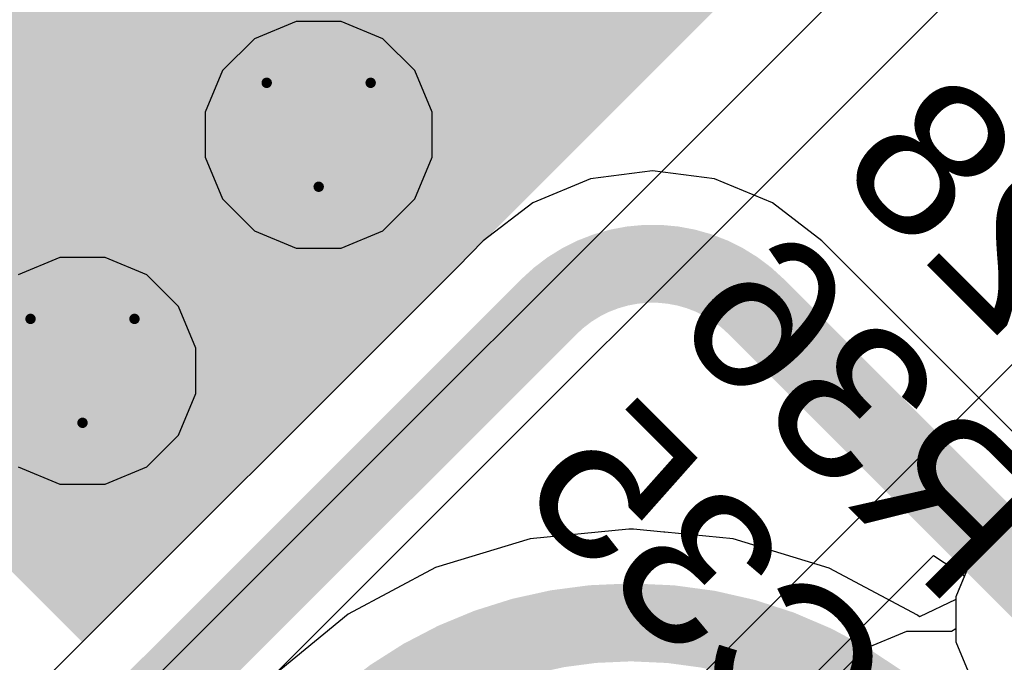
# Model space of a CAD drawing. Header units: inches. Extents: x 0 to 12.2, y 0 to 7.
# Tile 61 of 154: x 2.154 to 2.343, y 2.217 to 2.34. Entities that reach past the tile are written whole.
import ezdxf

# ---------------------------------------------------------------- set-up
doc = ezdxf.new("R2010")
doc.units = ezdxf.units.IN
doc.header["$MEASUREMENT"] = 0
for name, color, linetype in [('Bottom Layer', 5, 'Continuous'), ('Bottom Overlay', 54, 'Continuous'), ('Drill Drawing', 1, 'Continuous'), ('Layer 1', 16, 'Continuous'), ('Layer 2', 76, 'Continuous'), ('Top Layer', 1, 'Continuous'), ('Top Paste', 8, 'Continuous'), ('Top Solder', 216, 'Continuous'), ('Via Holes', 16, 'Continuous')]:
    doc.layers.add(name, color=color, linetype=linetype)
doc.styles.add('Arial', font='txt', dxfattribs={"height": 0.2})

# ---------------------------------------------------------------- blocks, each defined once
blk = doc.blocks.new('LQFP_128_EP_14_14__28')
at = {"layer": 'Top Layer'}
blk.add_hatch(color=1, dxfattribs=at).paths.add_polyline_path([(-0.098425, -0.098425), (-0.098425, 0.098425), (0.098425, 0.098425), (0.098425, -0.098425)])
at = {"layer": 'Top Paste'}
blk.add_hatch(color=8, dxfattribs=at).paths.add_polyline_path([(-0.098425, -0.098425), (-0.098425, 0.098425), (0.098425, 0.098425), (0.098425, -0.098425)])
at = {"layer": 'Top Solder'}
blk.add_hatch(color=216, dxfattribs=at).paths.add_polyline_path([(-0.1011809, -0.1011809), (-0.1011809, 0.1011809), (0.1011809, 0.1011809), (0.1011809, -0.1011809)])

msp = doc.modelspace()

# ---------------------------------------------------------------- hatches: boundary and pattern name
at = {"layer": 'Bottom Layer'}
h = msp.add_hatch(color=5, dxfattribs=at)
edge = h.paths.add_edge_path()
edge.add_arc((2.2115772, 2.3181003), 0.011811, 0, 360)
h = msp.add_hatch(color=5, dxfattribs=at)
edge = h.paths.add_edge_path()
edge.add_arc((2.1661442, 2.2726672), 0.011811, 0, 360)
at = {"layer": 'Layer 1'}
h = msp.add_hatch(color=16, dxfattribs=at)
edge = h.paths.add_edge_path()
edge.add_arc((2.2115772, 2.3181003), 0.011811, 0, 360)
h = msp.add_hatch(color=16, dxfattribs=at)
edge = h.paths.add_edge_path()
edge.add_arc((2.1661442, 2.2726672), 0.011811, 0, 360)
at = {"layer": 'Layer 2'}
h = msp.add_hatch(color=76, dxfattribs=at)
edge = h.paths.add_edge_path()
edge.add_arc((2.2115772, 2.3181003), 0.011811, 0, 360)
h = msp.add_hatch(color=76, dxfattribs=at)
edge = h.paths.add_edge_path()
edge.add_arc((2.1661442, 2.2726672), 0.011811, 0, 360)
at = {"layer": 'Top Layer'}
h = msp.add_hatch(color=1, dxfattribs=at)
edge = h.paths.add_edge_path()
edge.add_arc((2.2115772, 2.3181003), 0.011811, 0, 360)
h = msp.add_hatch(color=1, dxfattribs=at)
edge = h.paths.add_edge_path()
edge.add_arc((2.1661442, 2.2726672), 0.011811, 0, 360)
at = {"layer": 'Via Holes'}
h = msp.add_hatch(color=7, dxfattribs=at)
edge = h.paths.add_edge_path()
edge.add_arc((2.2115772, 2.3181003), 0.0059055, 0, 360)
h = msp.add_hatch(color=7, dxfattribs=at)
edge = h.paths.add_edge_path()
edge.add_arc((2.1661442, 2.2726672), 0.0059055, 0, 360)

# ---------------------------------------------------------------- linework, layer by layer
at = {"layer": 'Bottom Layer'}
for p, q in [((2.2758184, 2.3111859), (2.2638923, 2.3096158)), ((2.2877445, 2.3096158), (2.2758184, 2.3111859)), ((2.2638923, 2.3096158), (2.2527789, 2.3050125)), ((2.2988579, 2.3050125), (2.2877445, 2.3096158)), ((2.2527789, 2.3050125), (2.2432354, 2.2976899)), ((2.3084012, 2.2976897), (2.2988579, 2.3050125)), ((2.2432191, 2.2976685), (2.2383174, 2.2926987)), ((2.2432354, 2.2976899), (2.2432191, 2.2976685)), ((2.3084113, 2.2976069), (2.3084012, 2.2976898)), ((2.3084012, 2.2976898), (2.3084012, 2.2976897)), ((2.3593672, 2.246651), (2.3084113, 2.2976069)), ((2.2383174, 2.2926987), (2.1283378, 2.1827192))]:
    msp.add_line(p, q, dxfattribs=at)
at = {"layer": 'Bottom Layer', "const_width": 0.015}
msp.add_lwpolyline([(2.2558773, 2.2850251, -0.4143818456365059), (2.2957481, 2.2850366)], format="xyb", dxfattribs=at)
for points in [[(2.1414867, 2.1706345), (2.2558773, 2.2850251)], [(2.295748, 2.2850365), (2.2957945, 2.2849901)], [(2.2957945, 2.2849901), (2.3559447, 2.22484)]]:
    msp.add_lwpolyline(points, dxfattribs=at)
at = {"layer": 'Bottom Layer', "const_width": 0.0075}
for points in [[(2.2521273, 2.2850251, 1), (2.2596273, 2.2850251, 1)], [(2.2521273, 2.2850251, 1), (2.2596273, 2.2850251, 1)], [(2.291998, 2.2850365, 1), (2.299498, 2.2850365, 1)], [(2.2919981, 2.2850366, 1), (2.2994981, 2.2850366, 1)], [(2.2920445, 2.2849901, 1), (2.2995445, 2.2849901, 1)], [(2.2920445, 2.2849901, 1), (2.2995445, 2.2849901, 1)]]:
    msp.add_lwpolyline(points, format="xyb", close=True, dxfattribs=at)
at = {"layer": 'Drill Drawing', "const_width": 0.002}
for points in [[(2.2015772, 2.3281003), (2.2215772, 2.3281003)], [(2.2015772, 2.3281003), (2.2115772, 2.3081003)], [(2.2115772, 2.3081003), (2.2215772, 2.3281003)], [(2.1561442, 2.2826672), (2.1761442, 2.2826672)], [(2.1561442, 2.2826672), (2.1661442, 2.2626672)], [(2.1661442, 2.2626672), (2.1761442, 2.2826672)]]:
    msp.add_lwpolyline(points, dxfattribs=at)
at = {"layer": 'Drill Drawing', "const_width": 0.001}
for points in [[(2.2010772, 2.3281003, 1), (2.2020772, 2.3281003, 1)], [(2.2010772, 2.3281003, 1), (2.2020772, 2.3281003, 1)], [(2.2210772, 2.3281003, 1), (2.2220772, 2.3281003, 1)], [(2.2210772, 2.3281003, 1), (2.2220772, 2.3281003, 1)], [(2.2110772, 2.3081003, 1), (2.2120772, 2.3081003, 1)], [(2.2110772, 2.3081003, 1), (2.2120772, 2.3081003, 1)], [(2.1556442, 2.2826672, 1), (2.1566442, 2.2826672, 1)], [(2.1556442, 2.2826672, 1), (2.1566442, 2.2826672, 1)], [(2.1756442, 2.2826672, 1), (2.1766442, 2.2826672, 1)], [(2.1756442, 2.2826672, 1), (2.1766442, 2.2826672, 1)], [(2.1656442, 2.2626672, 1), (2.1666442, 2.2626672, 1)], [(2.1656442, 2.2626672, 1), (2.1666442, 2.2626672, 1)]]:
    msp.add_lwpolyline(points, format="xyb", close=True, dxfattribs=at)
at = {"layer": 'Layer 1'}
for p, q in [((2.3435898, 2.2433305), (2.3374542, 2.2371949)), ((2.3374542, 2.2371949), (2.3341337, 2.2291785)), ((2.3341337, 2.2291785), (2.3341337, 2.2230297)), ((2.3246556, 2.2224944), (2.3166392, 2.2191739)), ((2.3333325, 2.2224944), (2.3246556, 2.2224944)), ((2.3341337, 2.2230297), (2.3333325, 2.2224944)), ((2.3166392, 2.2191739), (2.3105036, 2.2130383))]:
    msp.add_line(p, q, dxfattribs=at)
at = {"layer": 'Layer 2'}
for p, q in [((2.4273764, 2.4608582), (2.1355503, 2.169032)), ((2.1513115, 2.1625087), (2.4464776, 2.4576746)), ((2.4303597, 2.3592853), (2.2335831, 2.1625087)), ((2.2072387, 2.3399113), (2.1992223, 2.3365908)), ((2.2159157, 2.3399113), (2.2072387, 2.3399113)), ((2.2239321, 2.3365908), (2.2159157, 2.3399113)), ((2.1992223, 2.3365908), (2.1930867, 2.3304552)), ((2.2300677, 2.3304552), (2.2239321, 2.3365908)), ((2.1930867, 2.3304552), (2.1897662, 2.3224388)), ((2.2333882, 2.3224388), (2.2300677, 2.3304552)), ((2.1897662, 2.3224388), (2.1897662, 2.3137618)), ((2.2333882, 2.3137618), (2.2333882, 2.3224388)), ((2.1897662, 2.3137618), (2.1930867, 2.3057454)), ((2.2300677, 2.3057454), (2.2333882, 2.3137618)), ((2.1930867, 2.3057454), (2.1992223, 2.2996098)), ((2.2239321, 2.2996098), (2.2300677, 2.3057454)), ((2.1992223, 2.2996098), (2.2072387, 2.2962893)), ((2.2159157, 2.2962893), (2.2239321, 2.2996098)), ((2.2072387, 2.2962893), (2.2159157, 2.2962893)), ((2.1618057, 2.2944782), (2.1537893, 2.2911577)), ((2.1704827, 2.2944782), (2.1618057, 2.2944782)), ((2.1784991, 2.2911577), (2.1704827, 2.2944782)), ((2.1846347, 2.2850221), (2.1784991, 2.2911577)), ((2.1879552, 2.2770057), (2.1846347, 2.2850221)), ((2.1879552, 2.2683287), (2.1879552, 2.2770057)), ((2.1846347, 2.2603123), (2.1879552, 2.2683287)), ((2.1784991, 2.2541767), (2.1846347, 2.2603123)), ((2.1537893, 2.2541767), (2.1618057, 2.2508562)), ((2.1704827, 2.2508562), (2.1784991, 2.2541767)), ((2.1618057, 2.2508562), (2.1704827, 2.2508562)), ((2.2443975, 2.1516943), (2.3298628, 2.2371596)), ((2.3298628, 2.2371596), (2.3357971, 2.2331944)), ((2.3357971, 2.2331944), (2.3341337, 2.2291785)), ((2.3341337, 2.2291785), (2.3341337, 2.2205015)), ((2.3341337, 2.2205015), (2.3374542, 2.2124851))]:
    msp.add_line(p, q, dxfattribs=at)
at = {"layer": 'Top Layer'}
for p, q in [((2.3435898, 2.2433305), (2.3374542, 2.2371949)), ((2.2653691, 2.2416298), (2.2522644, 2.2403391)), ((2.2712205, 2.2422063), (2.2653691, 2.2416298)), ((2.272128, 2.2422122), (2.2712205, 2.2422063)), ((2.2712205, 2.2422063), (2.2712205, 2.2422063)), ((2.2779772, 2.2416359), (2.272128, 2.2422122)), ((2.2779843, 2.2416353), (2.2779772, 2.2416359)), ((2.2781702, 2.2416169), (2.2779843, 2.2416353)), ((2.2913237, 2.2403214), (2.2781702, 2.2416169)), ((2.2522644, 2.2403391), (2.2340365, 2.2348097)), ((2.3097819, 2.2347221), (2.2913237, 2.2403214)), ((2.3374542, 2.2371949), (2.3341337, 2.2291785)), ((2.2340365, 2.2348097), (2.2172377, 2.2258305)), ((2.3267931, 2.2256295), (2.3097819, 2.2347221)), ((2.3341337, 2.2286607), (2.3271337, 2.22535)), ((2.3341337, 2.2291785), (2.3341337, 2.2286607)), ((2.2172377, 2.2258305), (2.2025133, 2.2137466)), ((2.3271337, 2.22535), (2.3267931, 2.2256295))]:
    msp.add_line(p, q, dxfattribs=at)
at = {"layer": 'Top Layer', "const_width": 0.015}
for points in [[(2.2152186, 2.2010413, -0.198912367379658), (2.2712207, 2.2242382)], [(2.2721278, 2.2242382, -0.1581951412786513), (2.3193501, 2.208914)]]:
    msp.add_lwpolyline(points, format="xyb", dxfattribs=at)
msp.add_lwpolyline([(2.2712207, 2.2242382), (2.2721278, 2.2242382)], dxfattribs=at)
at = {"layer": 'Top Layer', "const_width": 0.0075}
for points in [[(2.2674707, 2.2242382, 1), (2.2749707, 2.2242382, 1)], [(2.2674707, 2.2242382, 1), (2.2749707, 2.2242382, 1)], [(2.2683778, 2.2242382, 1), (2.2758778, 2.2242382, 1)], [(2.2683778, 2.2242382, 1), (2.2758778, 2.2242382, 1)]]:
    msp.add_lwpolyline(points, format="xyb", close=True, dxfattribs=at)

# ---------------------------------------------------------------- block references
at = {"rotation": 315}
msp.add_blockref('LQFP_128_EP_14_14__28', (2.1661442, 2.3635333), dxfattribs=at)

# ---------------------------------------------------------------- texts
at = {"layer": 'Bottom Overlay', "style": 'Arial', "text_generation_flag": 2}
for s, p in [('C28', (2.3649715, 2.2566144)), ('R36', (2.3334427, 2.2264)), ('C35', (2.3035955, 2.1943872))]:
    msp.add_text(s, height=0.03, rotation=315, dxfattribs=at).set_placement(p)

doc.saveas('drawing.dxf')
